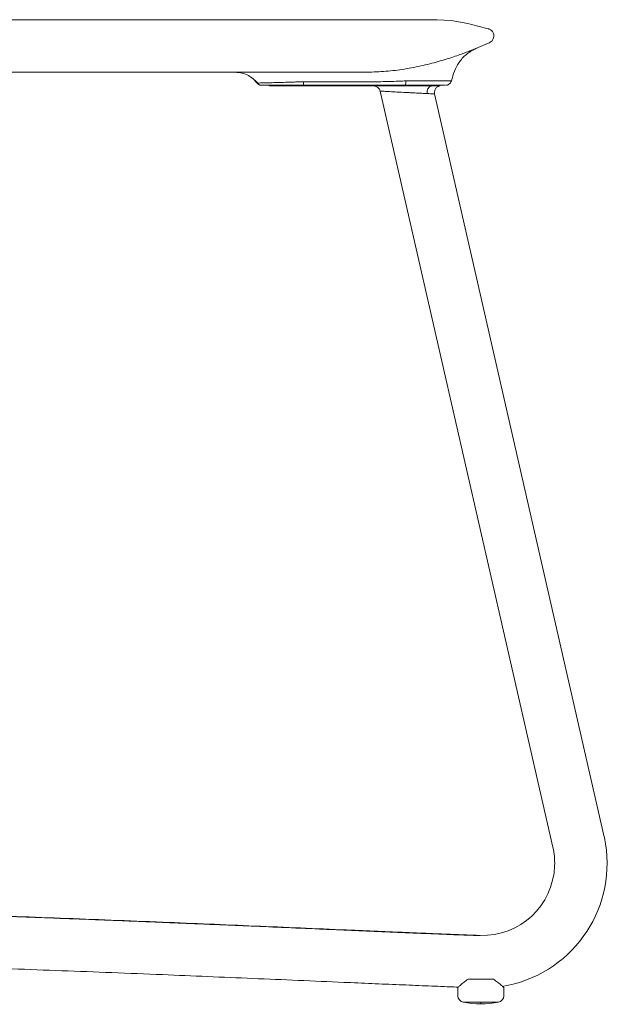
# Model space of a CAD drawing. Extents: x 6 to 143, y 738 to 839.
# Tile 5 of 9: x 55 to 73, y 809 to 839. Entities that reach past the tile are written whole.
import ezdxf

# ---------------------------------------------------------------- set-up
doc = ezdxf.new("R2010")
doc.units = 0
doc.header["$MEASUREMENT"] = 0
doc.layers.get('0').update_dxf_attribs({"lineweight": 0})

msp = doc.modelspace()

# ---------------------------------------------------------------- linework, layer by layer
at = {"color": 18, "lineweight": 9, "true_color": 0x000000}
for p, q in [((62.009, 837.515), (62.144, 837.377)), ((62.165, 837.377), (62.144, 837.377)), ((62.515, 837.309), (62.515, 837.288)), ((63.615, 837.288), (63.615, 837.309)), ((63.615, 837.288), (65.704, 837.288)), ((66.615, 837.288), (63.615, 837.288)), ((63.615, 837.288), (63.615, 837.288)), ((71.168, 814.076), (65.898, 837.132)), ((66.615, 837.288), (66.615, 837.309)), ((67.472, 837.288), (67.299, 837.288)), ((72.727, 814.433), (67.559, 837.047)), ((67.715, 837.288), (67.715, 837.309)), ((68.269, 809.548), (68.269, 809.803)), ((69.669, 809.548), (69.669, 809.803))]:
    msp.add_line(p, q, dxfattribs=at)
for points in [[(68.817, 838.426), (68.887, 838.456), (69.099, 838.548), (69.221, 838.601), (69.229, 838.605), (69.231, 838.606), (69.232, 838.606), (69.232, 838.606), (69.232, 838.606), (69.232, 838.606), (69.232, 838.606), (69.232, 838.606), (69.232, 838.606), (69.232, 838.606), (69.232, 838.606), (69.232, 838.606), (69.241, 838.61), (69.257, 838.619), (69.29, 838.643), (69.315, 838.667), (69.34, 838.704), (69.36, 838.752), (69.368, 838.806), (69.363, 838.861), (69.345, 838.911), (69.322, 838.95), (69.298, 838.976), (69.263, 839.003), (69.229, 839.021), (69.212, 839.027), (69.204, 839.029), (69.2, 839.031), (69.199, 839.031), (69.199, 839.031), (69.198, 839.031), (69.198, 839.031), (69.198, 839.031), (69.198, 839.031), (69.198, 839.031), (68.88, 839.112), (68.572, 839.189), (68.065, 839.281), (67.634, 839.309)], [(63.615, 837.288), (63.413, 837.288), (63.218, 837.288), (63.036, 837.288), (62.874, 837.288), (62.737, 837.288), (62.63, 837.288), (62.557, 837.288), (62.52, 837.288), (62.52, 837.288), (62.557, 837.288), (62.63, 837.288), (62.737, 837.288), (62.874, 837.288), (63.036, 837.288), (63.218, 837.288), (63.413, 837.288), (63.615, 837.288)], [(63.615, 837.288), (63.454, 837.288), (63.302, 837.288), (63.165, 837.288), (63.051, 837.288), (62.965, 837.288), (62.911, 837.288), (62.893, 837.288), (62.911, 837.288), (62.965, 837.288), (63.051, 837.288), (63.165, 837.288), (63.302, 837.288), (63.454, 837.288), (63.615, 837.288)], [(63.615, 837.288), (63.776, 837.288), (63.928, 837.288), (64.065, 837.288), (64.179, 837.288), (64.266, 837.288), (64.319, 837.288), (64.337, 837.288), (64.319, 837.288), (64.266, 837.288), (64.179, 837.288), (64.065, 837.288), (63.928, 837.288), (63.776, 837.288), (63.615, 837.288)], [(67.472, 837.288), (67.389, 837.288), (67.298, 837.288), (67.197, 837.288), (67.09, 837.288), (66.976, 837.288), (66.858, 837.288), (66.738, 837.288), (66.615, 837.288)], [(67.299, 837.288), (67.389, 837.288), (67.472, 837.288)], [(69.359, 810.053), (69.269, 810.053), (69.173, 810.053), (69.072, 810.053), (68.969, 810.053), (68.866, 810.053), (68.765, 810.053), (68.668, 810.053), (68.578, 810.053)], [(68.433, 809.351), (68.443, 809.351), (68.474, 809.351), (68.523, 809.351), (68.59, 809.351), (68.671, 809.351), (68.764, 809.351), (68.864, 809.351), (68.969, 809.351)], [(68.969, 809.351), (69.073, 809.351), (69.174, 809.351), (69.266, 809.351), (69.348, 809.351), (69.414, 809.351), (69.464, 809.351), (69.494, 809.351), (69.505, 809.351)], [(68.969, 809.351), (68.969, 809.34), (68.969, 809.33), (68.969, 809.322), (68.969, 809.315), (68.969, 809.31), (68.969, 809.306), (68.969, 809.304), (68.969, 809.303)]]:
    msp.add_lwpolyline(points, dxfattribs=at)
for points, knots in [([(39.367, 839.309), (39.864, 839.309), (40.36, 839.309), (40.855, 839.309), (41.351, 839.309), (41.845, 839.309), (42.336, 839.309), (42.829, 839.309), (43.319, 839.309), (43.805, 839.309), (44.293, 839.309), (44.777, 839.309), (45.256, 839.309), (45.737, 839.309), (46.213, 839.309), (46.683, 839.309), (47.156, 839.309), (47.623, 839.309), (48.083, 839.309), (48.546, 839.309), (49.003, 839.309), (49.453, 839.309), (49.905, 839.309), (50.35, 839.309), (50.789, 839.309), (51.343, 839.309), (51.886, 839.309), (52.419, 839.309), (52.954, 839.309), (53.478, 839.309), (53.991, 839.309), (54.508, 839.309), (55.014, 839.309), (55.511, 839.309), (56.011, 839.309), (56.501, 839.309), (56.982, 839.309), (57.462, 839.309), (57.933, 839.309), (58.394, 839.309), (58.813, 839.309), (59.223, 839.309), (59.625, 839.309), (60.026, 839.309), (60.419, 839.309), (60.803, 839.309), (61.186, 839.309), (61.56, 839.309), (61.923, 839.309), (62.283, 839.309), (62.632, 839.309), (62.968, 839.309), (63.302, 839.309), (63.623, 839.309), (63.93, 839.309), (64.236, 839.309), (64.527, 839.309), (64.802, 839.309), (65.075, 839.309), (65.333, 839.309), (65.573, 839.309), (65.792, 839.309), (65.996, 839.309), (66.184, 839.309), (66.371, 839.309), (66.542, 839.309), (66.696, 839.309), (66.849, 839.309), (66.985, 839.309), (67.102, 839.309), (67.218, 839.309), (67.316, 839.309), (67.396, 839.309), (67.476, 839.309), (67.538, 839.309), (67.574, 839.309), (67.611, 839.309), (67.622, 839.309), (67.634, 839.309)], [0, 0, 0, 0, 1, 1, 1, 2, 2, 2, 3, 3, 3, 4, 4, 4, 5, 5, 5, 6, 6, 6, 7, 7, 7, 8, 8, 8, 9, 9, 9, 10, 10, 10, 11, 11, 11, 12, 12, 12, 13, 13, 13, 14, 14, 14, 15, 15, 15, 16, 16, 16, 17, 17, 17, 18, 18, 18, 19, 19, 19, 20, 20, 20, 21, 21, 21, 22, 22, 22, 23, 23, 23, 24, 24, 24, 25, 25, 25, 26, 26, 26, 26]), ([(65.425, 837.709), (65.617, 837.713), (65.808, 837.717), (66, 837.73), (66.191, 837.743), (66.382, 837.765), (66.572, 837.794), (66.667, 837.808), (66.761, 837.824), (66.856, 837.841), (66.95, 837.859), (67.044, 837.878), (67.136, 837.898), (67.229, 837.919), (67.32, 837.94), (67.409, 837.963), (67.498, 837.985), (67.585, 838.009), (67.669, 838.032), (67.753, 838.056), (67.835, 838.08), (67.912, 838.104), (67.99, 838.128), (68.064, 838.152), (68.134, 838.175), (68.204, 838.199), (68.27, 838.221), (68.331, 838.243), (68.392, 838.264), (68.449, 838.285), (68.499, 838.304), (68.55, 838.323), (68.596, 838.34), (68.635, 838.355), (68.675, 838.37), (68.708, 838.383), (68.735, 838.394), (68.762, 838.405), (68.784, 838.413), (68.796, 838.418), (68.809, 838.423), (68.813, 838.425), (68.817, 838.426)], [0, 0, 0, 0, 1, 1, 1, 2, 2, 2, 3, 3, 3, 4, 4, 4, 5, 5, 5, 6, 6, 6, 7, 7, 7, 8, 8, 8, 9, 9, 9, 10, 10, 10, 11, 11, 11, 12, 12, 12, 13, 13, 13, 14, 14, 14, 14]), ([(68.817, 838.426), (68.716, 838.373), (68.616, 838.32), (68.528, 838.249), (68.439, 838.178), (68.364, 838.091), (68.3, 837.996), (68.247, 837.916), (68.202, 837.831), (68.166, 837.743), (68.126, 837.646), (68.098, 837.545), (68.07, 837.444)], [0, 0, 0, 0, 1, 1, 1, 2, 2, 2, 3, 3, 3, 4, 4, 4, 4]), ([(65.425, 837.709), (65.356, 837.709), (65.288, 837.709), (65.194, 837.709), (65.099, 837.709), (64.978, 837.709), (64.84, 837.709), (64.7, 837.709), (64.542, 837.709), (64.366, 837.709), (64.188, 837.709), (63.992, 837.709), (63.779, 837.709), (63.564, 837.709), (63.332, 837.709), (63.085, 837.709), (62.835, 837.709), (62.57, 837.709), (62.291, 837.709), (62.01, 837.709), (61.714, 837.709), (61.407, 837.709), (61.064, 837.709), (60.707, 837.709), (60.337, 837.709), (59.959, 837.709), (59.567, 837.709), (59.165, 837.709), (58.762, 837.709), (58.348, 837.709), (57.924, 837.709), (57.499, 837.709), (57.065, 837.709), (56.621, 837.709), (56.176, 837.709), (55.723, 837.709), (55.26, 837.709), (54.797, 837.709), (54.325, 837.709), (53.845, 837.709), (53.372, 837.709), (52.89, 837.709), (52.397, 837.709), (51.912, 837.709), (51.417, 837.709), (50.912, 837.709), (50.412, 837.709), (49.903, 837.709), (49.383, 837.709), (48.869, 837.709), (48.346, 837.709), (47.814, 837.709), (47.4, 837.709), (46.981, 837.709), (46.556, 837.709), (46.136, 837.709), (45.71, 837.709), (45.279, 837.709), (44.853, 837.709), (44.422, 837.709), (43.987, 837.709), (43.555, 837.709), (43.12, 837.709), (42.682, 837.709), (42.246, 837.709), (41.806, 837.709), (41.367, 837.709)], [0, 0, 0, 0, 1, 1, 1, 2, 2, 2, 3, 3, 3, 4, 4, 4, 5, 5, 5, 6, 6, 6, 7, 7, 7, 8, 8, 8, 9, 9, 9, 10, 10, 10, 11, 11, 11, 12, 12, 12, 13, 13, 13, 14, 14, 14, 15, 15, 15, 16, 16, 16, 17, 17, 17, 18, 18, 18, 19, 19, 19, 20, 20, 20, 21, 21, 21, 22, 22, 22, 22]), ([(61.417, 837.709), (61.491, 837.705), (61.565, 837.701), (61.639, 837.688), (61.706, 837.676), (61.772, 837.656), (61.834, 837.626), (61.89, 837.598), (61.942, 837.563), (61.994, 837.527)], [0, 0, 0, 0, 1, 1, 1, 2, 2, 2, 3, 3, 3, 3]), ([(61.968, 837.548), (62.003, 837.522), (62.037, 837.495), (62.07, 837.466), (62.104, 837.436), (62.137, 837.402), (62.17, 837.368)], [0, 0, 0, 0, 1, 1, 1, 2, 2, 2, 2]), ([(62.144, 837.377), (62.154, 837.366), (62.164, 837.354), (62.176, 837.345), (62.183, 837.34), (62.191, 837.335), (62.198, 837.33), (62.209, 837.325), (62.219, 837.32), (62.23, 837.317), (62.247, 837.312), (62.265, 837.31), (62.282, 837.309)], [0, 0, 0, 0, 1, 1, 1, 2, 2, 2, 3, 3, 3, 4, 4, 4, 4]), ([(63.557, 837.416), (63.511, 837.416), (63.466, 837.415), (63.42, 837.414), (63.373, 837.413), (63.326, 837.411), (63.28, 837.409), (63.188, 837.406), (63.097, 837.403), (63.011, 837.401), (62.925, 837.398), (62.842, 837.396), (62.765, 837.393), (62.688, 837.391), (62.617, 837.389), (62.551, 837.387), (62.486, 837.386), (62.428, 837.384), (62.378, 837.383), (62.327, 837.381), (62.286, 837.38), (62.249, 837.379), (62.213, 837.379), (62.182, 837.378), (62.17, 837.377), (62.168, 837.377), (62.167, 837.377), (62.165, 837.377)], [0, 0, 0, 0, 1, 1, 1, 2, 2, 2, 3, 3, 3, 4, 4, 4, 5, 5, 5, 6, 6, 6, 7, 7, 7, 8, 8, 8, 9, 9, 9, 9]), ([(63.616, 837.416), (63.605, 837.416), (63.594, 837.416), (63.583, 837.416), (63.575, 837.416), (63.566, 837.416), (63.557, 837.416)], [0, 0, 0, 0, 1, 1, 1, 2, 2, 2, 2]), ([(63.557, 837.416), (63.558, 837.4), (63.558, 837.383), (63.558, 837.369), (63.559, 837.354), (63.559, 837.341), (63.56, 837.332), (63.56, 837.324), (63.56, 837.318), (63.561, 837.314), (63.561, 837.311), (63.562, 837.31), (63.562, 837.309)], [0, 0, 0, 0, 1, 1, 1, 2, 2, 2, 3, 3, 3, 4, 4, 4, 4]), ([(63.737, 837.415), (63.715, 837.415), (63.693, 837.416), (63.67, 837.416), (63.652, 837.416), (63.634, 837.416), (63.616, 837.416)], [0, 0, 0, 0, 1, 1, 1, 2, 2, 2, 2]), ([(63.864, 837.415), (63.841, 837.415), (63.817, 837.415), (63.793, 837.415), (63.775, 837.415), (63.756, 837.415), (63.737, 837.415)], [0, 0, 0, 0, 1, 1, 1, 2, 2, 2, 2]), ([(64.118, 837.413), (64.07, 837.413), (64.023, 837.414), (63.976, 837.414), (63.939, 837.414), (63.901, 837.414), (63.864, 837.415)], [0, 0, 0, 0, 1, 1, 1, 2, 2, 2, 2]), ([(65.252, 837.411), (65.04, 837.411), (64.828, 837.411), (64.617, 837.411), (64.45, 837.412), (64.284, 837.413), (64.118, 837.413)], [0, 0, 0, 0, 1, 1, 1, 2, 2, 2, 2]), ([(65.378, 837.411), (65.355, 837.411), (65.331, 837.411), (65.308, 837.411), (65.289, 837.411), (65.271, 837.411), (65.252, 837.411)], [0, 0, 0, 0, 1, 1, 1, 2, 2, 2, 2]), ([(65.441, 837.412), (65.429, 837.412), (65.418, 837.412), (65.406, 837.412), (65.397, 837.411), (65.387, 837.411), (65.378, 837.411)], [0, 0, 0, 0, 1, 1, 1, 2, 2, 2, 2]), ([(66.382, 837.431), (66.206, 837.426), (66.031, 837.42), (65.855, 837.417), (65.717, 837.414), (65.579, 837.413), (65.441, 837.412)], [0, 0, 0, 0, 1, 1, 1, 2, 2, 2, 2]), ([(66.444, 837.434), (66.432, 837.433), (66.42, 837.433), (66.409, 837.432), (66.4, 837.432), (66.391, 837.432), (66.382, 837.431)], [0, 0, 0, 0, 1, 1, 1, 2, 2, 2, 2]), ([(66.505, 837.436), (66.494, 837.436), (66.482, 837.435), (66.471, 837.435), (66.462, 837.434), (66.453, 837.434), (66.444, 837.434)], [0, 0, 0, 0, 1, 1, 1, 2, 2, 2, 2]), ([(66.679, 837.442), (66.646, 837.441), (66.614, 837.44), (66.581, 837.438), (66.556, 837.437), (66.53, 837.437), (66.505, 837.436)], [0, 0, 0, 0, 1, 1, 1, 2, 2, 2, 2]), ([(66.679, 837.442), (66.678, 837.422), (66.678, 837.402), (66.677, 837.385), (66.676, 837.366), (66.676, 837.35), (66.675, 837.338), (66.674, 837.328), (66.673, 837.32), (66.672, 837.316), (66.671, 837.312), (66.67, 837.31), (66.669, 837.309)], [0, 0, 0, 0, 1, 1, 1, 2, 2, 2, 3, 3, 3, 4, 4, 4, 4]), ([(67.911, 837.444), (67.835, 837.444), (67.758, 837.444), (67.661, 837.444), (67.564, 837.444), (67.447, 837.444), (67.321, 837.444), (67.255, 837.444), (67.186, 837.444), (67.115, 837.444), (67.045, 837.444), (66.972, 837.444), (66.898, 837.444), (66.826, 837.444), (66.752, 837.443), (66.679, 837.442)], [0, 0, 0, 0, 1, 1, 1, 2, 2, 2, 3, 3, 3, 4, 4, 4, 5, 5, 5, 5]), ([(67.955, 837.319), (67.953, 837.318), (67.951, 837.317), (67.949, 837.316), (67.934, 837.31), (67.917, 837.309), (67.9, 837.309)], [0, 0, 0, 0, 1, 1, 1, 2, 2, 2, 2]), ([(67.999, 837.443), (67.985, 837.443), (67.97, 837.443), (67.954, 837.444), (67.941, 837.444), (67.926, 837.444), (67.911, 837.444)], [0, 0, 0, 0, 1, 1, 1, 2, 2, 2, 2]), ([(68.07, 837.444), (68.063, 837.423), (68.056, 837.403), (68.044, 837.385), (68.032, 837.366), (68.016, 837.35), (67.996, 837.338), (67.983, 837.33), (67.969, 837.325), (67.955, 837.319)], [0, 0, 0, 0, 1, 1, 1, 2, 2, 2, 3, 3, 3, 3]), ([(67.956, 837.318), (67.969, 837.324), (67.983, 837.33), (67.995, 837.338), (68.008, 837.346), (68.02, 837.355), (68.029, 837.367), (68.03, 837.37), (68.031, 837.372), (68.033, 837.374)], [0, 0, 0, 0, 1, 1, 1, 2, 2, 2, 3, 3, 3, 3]), ([(68.052, 837.443), (68.044, 837.443), (68.037, 837.443), (68.027, 837.443), (68.018, 837.443), (68.009, 837.443), (67.999, 837.443)], [0, 0, 0, 0, 1, 1, 1, 2, 2, 2, 2]), ([(68.07, 837.444), (68.069, 837.444), (68.068, 837.444), (68.064, 837.444), (68.061, 837.444), (68.057, 837.443), (68.052, 837.443)], [0, 0, 0, 0, 1, 1, 1, 2, 2, 2, 2]), ([(62.282, 837.309), (62.291, 837.309), (62.299, 837.309), (62.326, 837.309), (62.352, 837.309), (62.397, 837.309), (62.453, 837.309), (62.509, 837.309), (62.577, 837.309), (62.655, 837.309), (62.734, 837.309), (62.823, 837.309), (62.92, 837.309), (63.017, 837.309), (63.121, 837.309), (63.23, 837.309), (63.338, 837.309), (63.45, 837.309), (63.562, 837.309)], [0, 0, 0, 0, 1, 1, 1, 2, 2, 2, 3, 3, 3, 4, 4, 4, 5, 5, 5, 6, 6, 6, 6]), ([(63.562, 837.309), (63.852, 837.309), (64.142, 837.309), (64.432, 837.309), (64.722, 837.309), (65.012, 837.309), (65.302, 837.309), (65.53, 837.309), (65.758, 837.309), (65.986, 837.309), (66.214, 837.309), (66.442, 837.309), (66.669, 837.309)], [0, 0, 0, 0, 1, 1, 1, 2, 2, 2, 3, 3, 3, 4, 4, 4, 4]), ([(65.703, 837.288), (65.71, 837.288), (65.716, 837.288), (65.736, 837.288), (65.758, 837.288), (65.797, 837.288), (65.848, 837.288), (65.904, 837.288), (65.975, 837.288), (66.056, 837.288), (66.143, 837.288), (66.242, 837.288), (66.348, 837.288), (66.455, 837.288), (66.568, 837.288), (66.682, 837.288), (66.791, 837.288), (66.9, 837.288), (67.005, 837.288), (67.099, 837.288), (67.191, 837.288), (67.273, 837.288), (67.344, 837.288), (67.408, 837.288), (67.472, 837.288)], [0, 0, 0, 0, 1, 1, 1, 2, 2, 2, 3, 3, 3, 4, 4, 4, 5, 5, 5, 6, 6, 6, 7, 7, 7, 8, 8, 8, 8]), ([(65.859, 837.288), (65.855, 837.288), (65.852, 837.288), (65.848, 837.288), (65.787, 837.288), (65.755, 837.288), (65.736, 837.288), (65.719, 837.288), (65.711, 837.288), (65.703, 837.288)], [0, 0, 0, 0, 1, 1, 1, 2, 2, 2, 3, 3, 3, 3]), ([(67.331, 837.056), (67.279, 837.058), (67.227, 837.061), (67.17, 837.064), (67.103, 837.068), (67.029, 837.072), (66.952, 837.076), (66.911, 837.078), (66.868, 837.08), (66.826, 837.083), (66.821, 837.083), (66.816, 837.083), (66.811, 837.083), (66.772, 837.086), (66.731, 837.088), (66.691, 837.09), (66.599, 837.095), (66.507, 837.1), (66.42, 837.104), (66.335, 837.109), (66.254, 837.113), (66.184, 837.117), (66.118, 837.12), (66.061, 837.124), (66.016, 837.126), (65.975, 837.128), (65.942, 837.13), (65.924, 837.131), (65.909, 837.132), (65.904, 837.132), (65.898, 837.132)], [0, 0, 0, 0, 1, 1, 1, 2, 2, 2, 3, 3, 3, 4, 4, 4, 5, 5, 5, 6, 6, 6, 7, 7, 7, 8, 8, 8, 9, 9, 9, 10, 10, 10, 10]), ([(66.669, 837.309), (66.795, 837.309), (66.921, 837.309), (67.041, 837.309), (67.16, 837.309), (67.273, 837.309), (67.376, 837.309), (67.457, 837.309), (67.531, 837.309), (67.594, 837.309), (67.657, 837.309), (67.708, 837.309), (67.76, 837.309)], [0, 0, 0, 0, 1, 1, 1, 2, 2, 2, 3, 3, 3, 4, 4, 4, 4]), ([(67.472, 837.288), (67.37, 837.265), (67.306, 837.164), (67.329, 837.062), (67.329, 837.06), (67.33, 837.058), (67.331, 837.056)], [0, 0, 0, 0, 1, 1, 1, 2, 2, 2, 2]), ([(67.559, 837.047), (67.548, 837.047), (67.537, 837.047), (67.499, 837.049), (67.461, 837.05), (67.396, 837.053), (67.331, 837.056)], [0, 0, 0, 0, 1, 1, 1, 2, 2, 2, 2]), ([(67.715, 837.288), (67.704, 837.288), (67.693, 837.288), (67.652, 837.288), (67.612, 837.288), (67.542, 837.288), (67.472, 837.288)], [0, 0, 0, 0, 1, 1, 1, 2, 2, 2, 2]), ([(67.559, 837.047), (67.556, 837.073), (67.553, 837.098), (67.557, 837.123), (67.559, 837.137), (67.562, 837.15), (67.567, 837.163), (67.572, 837.176), (67.579, 837.189), (67.586, 837.2), (67.594, 837.212), (67.603, 837.223), (67.613, 837.233), (67.622, 837.243), (67.633, 837.252), (67.645, 837.259), (67.666, 837.272), (67.69, 837.28), (67.715, 837.288)], [0, 0, 0, 0, 1, 1, 1, 2, 2, 2, 3, 3, 3, 4, 4, 4, 5, 5, 5, 6, 6, 6, 6]), ([(67.76, 837.309), (67.776, 837.309), (67.792, 837.309), (67.807, 837.309), (67.818, 837.309), (67.827, 837.309), (67.837, 837.309)], [0, 0, 0, 0, 1, 1, 1, 2, 2, 2, 2]), ([(67.837, 837.309), (67.848, 837.309), (67.859, 837.309), (67.867, 837.309), (67.874, 837.309), (67.879, 837.309), (67.884, 837.309)], [0, 0, 0, 0, 1, 1, 1, 2, 2, 2, 2]), ([(69.617, 809.833), (71.69, 810.161), (73.104, 812.107), (72.776, 814.18), (72.763, 814.265), (72.747, 814.349), (72.727, 814.433)], [0, 0, 0, 0, 1, 1, 1, 2, 2, 2, 2]), ([(68.947, 811.387), (70.161, 811.345), (71.179, 812.295), (71.222, 813.51), (71.228, 813.7), (71.21, 813.89), (71.168, 814.076)], [0, 0, 0, 0, 1, 1, 1, 2, 2, 2, 2]), ([(47.369, 812.137), (47.832, 812.134), (48.295, 812.132), (48.758, 812.126), (49.249, 812.12), (49.74, 812.11), (50.231, 812.099), (50.734, 812.088), (51.238, 812.075), (51.741, 812.061), (52.25, 812.047), (52.759, 812.031), (53.268, 812.015), (53.779, 811.999), (54.29, 811.981), (54.8, 811.963), (55.313, 811.945), (55.826, 811.926), (56.339, 811.907), (56.854, 811.888), (57.37, 811.868), (57.886, 811.847), (58.407, 811.827), (58.928, 811.806), (59.449, 811.784), (60.38, 811.746), (61.31, 811.707), (62.241, 811.667), (63.176, 811.627), (64.112, 811.587), (65.047, 811.547), (65.253, 811.538), (65.458, 811.529), (65.664, 811.52), (65.866, 811.511), (66.068, 811.503), (66.269, 811.494), (66.466, 811.486), (66.663, 811.478), (66.86, 811.469), (67.05, 811.461), (67.24, 811.454), (67.43, 811.446), (67.611, 811.438), (67.792, 811.431), (67.973, 811.424), (68.142, 811.417), (68.312, 811.411), (68.481, 811.404), (68.636, 811.398), (68.791, 811.393), (68.947, 811.387)], [0, 0, 0, 0, 1, 1, 1, 2, 2, 2, 3, 3, 3, 4, 4, 4, 5, 5, 5, 6, 6, 6, 7, 7, 7, 8, 8, 8, 9, 9, 9, 10, 10, 10, 11, 11, 11, 12, 12, 12, 13, 13, 13, 14, 14, 14, 15, 15, 15, 16, 16, 16, 17, 17, 17, 17]), ([(68.946, 811.38), (68.757, 811.387), (68.567, 811.394), (68.378, 811.401), (68.175, 811.409), (67.973, 811.417), (67.77, 811.425), (67.561, 811.433), (67.351, 811.442), (67.141, 811.451), (66.929, 811.459), (66.717, 811.468), (66.505, 811.477), (66.294, 811.486), (66.083, 811.495), (65.872, 811.504), (65.664, 811.513), (65.457, 811.522), (65.249, 811.531), (65.046, 811.539), (64.844, 811.548), (64.641, 811.557), (64.444, 811.565), (64.248, 811.574), (64.051, 811.582), (63.664, 811.599), (63.277, 811.616), (62.89, 811.632), (62.538, 811.647), (62.186, 811.662), (61.834, 811.677), (61.52, 811.691), (61.205, 811.704), (60.89, 811.717), (60.641, 811.728), (60.392, 811.738), (60.142, 811.749), (59.922, 811.758), (59.702, 811.767), (59.483, 811.776), (59.284, 811.784), (59.086, 811.792), (58.887, 811.8), (58.695, 811.808), (58.503, 811.816), (58.311, 811.823), (58.125, 811.831), (57.939, 811.838), (57.752, 811.846), (57.572, 811.853), (57.391, 811.86), (57.21, 811.867), (56.945, 811.877), (56.679, 811.887), (56.414, 811.897), (56.161, 811.907), (55.907, 811.916), (55.654, 811.926), (55.403, 811.935), (55.153, 811.944), (54.902, 811.953), (54.649, 811.962), (54.396, 811.97), (54.144, 811.979), (53.888, 811.988), (53.632, 811.996), (53.375, 812.004), (53.201, 812.01), (53.027, 812.016), (52.853, 812.021), (52.639, 812.028), (52.424, 812.034), (52.21, 812.041), (51.955, 812.048), (51.701, 812.055), (51.447, 812.062), (51.154, 812.07), (50.861, 812.078), (50.568, 812.084), (50.239, 812.092), (49.91, 812.099), (49.581, 812.106), (49.222, 812.113), (48.862, 812.119), (48.503, 812.122), (48.125, 812.126), (47.747, 812.128), (47.369, 812.13)], [0, 0, 0, 0, 1, 1, 1, 2, 2, 2, 3, 3, 3, 4, 4, 4, 5, 5, 5, 6, 6, 6, 7, 7, 7, 8, 8, 8, 9, 9, 9, 10, 10, 10, 11, 11, 11, 12, 12, 12, 13, 13, 13, 14, 14, 14, 15, 15, 15, 16, 16, 16, 17, 17, 17, 18, 18, 18, 19, 19, 19, 20, 20, 20, 21, 21, 21, 22, 22, 22, 23, 23, 23, 24, 24, 24, 25, 25, 25, 26, 26, 26, 27, 27, 27, 28, 28, 28, 29, 29, 29, 29]), ([(47.369, 810.537), (47.82, 810.534), (48.271, 810.532), (48.722, 810.527), (49.203, 810.521), (49.683, 810.511), (50.164, 810.5), (50.659, 810.489), (51.154, 810.477), (51.649, 810.463), (52.15, 810.449), (52.651, 810.434), (53.153, 810.418), (53.656, 810.402), (54.16, 810.385), (54.664, 810.367), (55.17, 810.349), (55.676, 810.331), (56.182, 810.312), (56.691, 810.293), (57.2, 810.273), (57.709, 810.253), (58.224, 810.233), (58.738, 810.212), (59.252, 810.191), (60.171, 810.153), (61.091, 810.115), (62.01, 810.076), (62.936, 810.036), (63.862, 809.996), (64.788, 809.956), (65.074, 809.944), (65.359, 809.932), (65.645, 809.919), (65.923, 809.907), (66.201, 809.896), (66.479, 809.884), (66.746, 809.873), (67.014, 809.862), (67.281, 809.851), (67.532, 809.84), (67.783, 809.83), (68.034, 809.82), (68.115, 809.817), (68.197, 809.814), (68.278, 809.811)], [0, 0, 0, 0, 1, 1, 1, 2, 2, 2, 3, 3, 3, 4, 4, 4, 5, 5, 5, 6, 6, 6, 7, 7, 7, 8, 8, 8, 9, 9, 9, 10, 10, 10, 11, 11, 11, 12, 12, 12, 13, 13, 13, 14, 14, 14, 15, 15, 15, 15]), ([(68.578, 810.053), (68.536, 810.022), (68.494, 809.99), (68.457, 809.961), (68.42, 809.932), (68.387, 809.905), (68.359, 809.881), (68.331, 809.857), (68.307, 809.836), (68.293, 809.824), (68.278, 809.811), (68.274, 809.807), (68.269, 809.803)], [0, 0, 0, 0, 1, 1, 1, 2, 2, 2, 3, 3, 3, 4, 4, 4, 4]), ([(69.669, 809.803), (69.664, 809.807), (69.659, 809.812), (69.645, 809.824), (69.631, 809.836), (69.607, 809.857), (69.579, 809.88), (69.551, 809.904), (69.518, 809.932), (69.481, 809.961), (69.444, 809.99), (69.401, 810.022), (69.359, 810.053)], [0, 0, 0, 0, 1, 1, 1, 2, 2, 2, 3, 3, 3, 4, 4, 4, 4])]:
    msp.add_open_spline(points, degree=3, knots=knots, dxfattribs=at)
for points in [[(65.898, 837.132), (65.878, 837.223), (65.797, 837.288), (65.703, 837.288)], [(68.269, 809.548), (68.269, 809.451), (68.338, 809.368), (68.433, 809.351)], [(69.505, 809.351), (69.6, 809.369), (69.669, 809.451), (69.669, 809.548)], [(68.433, 809.351), (68.787, 809.287), (69.15, 809.287), (69.505, 809.351)]]:
    msp.add_open_spline(points, degree=3, dxfattribs=at)

doc.saveas('drawing.dxf')
